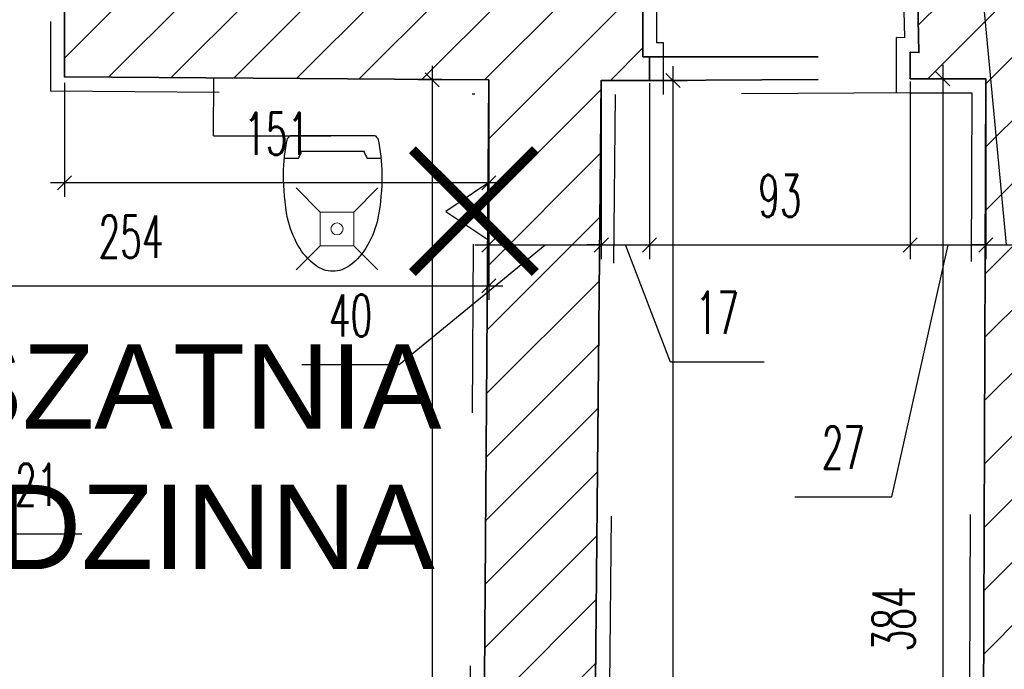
# Model space of a CAD drawing. Header units: millimetres. Extents: x 19887 to 192597, y -14203 to 39042.
# Tile 120 of 256: x 40388 to 40892, y -10392 to -10059. Entities that reach past the tile are written whole.
import ezdxf

# ---------------------------------------------------------------- set-up
doc = ezdxf.new("R2010")
doc.units = ezdxf.units.MM
doc.linetypes.add('ACAD_ISO03W100', pattern=[30, 12, -18])
doc.linetypes.add('CONTINOUS', pattern=[0])
doc.layers.get('Defpoints').update_dxf_attribs({"color": 4})
for name, color, linetype in [('A_DBA-RAMKI', 6, 'Continuous'), ('A_DBA_WPUSTY SAN', 150, 'Continuous'), ('Sufit podwieszany', 252, 'Continuous'), ('Wymiarowanie', 3, 'Continuous'), ('Wypełnienie', 252, 'Continuous')]:
    doc.layers.add(name, color=color, linetype=linetype)
for name, color, linetype, lineweight in [('A_DBA_URZADZENIA SANITARNE', 5, 'Continuous', 25), ('Basen_rzut_poziom_1_obrys', 252, 'Continuous', 35), ('USUNIĘCIA', 10, 'Continuous', 0)]:
    doc.layers.add(name, color=color, linetype=linetype, lineweight=lineweight)
doc.styles.add('ARIAL', font='arial.ttf')
doc.styles.add('ROMANS', font='romans.shx', dxfattribs={"width": 0.6})
doc.styles.get("Standard").update_dxf_attribs({"font": 'arial.ttf'})
doc.dimstyles.new('000001FB70622F18', dxfattribs={"dimtxt": 20, "dimasz": 5, "dimexe": 5, "dimexo": 1, "dimgap": 20, "dimtad": 1, "dimtoh": 1, "dimdec": 0, "dimtxsty": 'Standard', "dimblk": 'OBLIQUE', "dimcen": 0, "dimdle": 5, "dimclrd": 252, "dimclre": 252, "dimclrt": 252, "dimadec": 0, "dimazin": 0, "dimtfac": 1, "dimtdec": 0, "dimtmove": 0, "dimatfit": 3, "dimldrblk": 'OBLIQUE', "dimfxl": 150, "dimfxlon": 1, "dimlwd": 25, "dimlwe": 25, "dimarcsym": 1})
pattern_1 = [(45, (3252.028, -2175.285), (-11.22532, 11.22532), [])]

# ---------------------------------------------------------------- blocks, each defined once
blk = doc.blocks.new('_Oblique')
at = {"color": 0, "linetype": 'ByBlock', "lineweight": -2}
blk.add_line((-0.5, -0.5), (0.5, 0.5), dxfattribs=at)
blk = doc.blocks.new('*D617')
at = {"layer": 'Defpoints', "color": 0}
for p in [(3043.02, -3822.92), (3043.02, -3896.2), (2788.56, -3973.91)]:
    blk.add_point(p, dxfattribs=at)
at = {"layer": 'Wymiarowanie', "color": 252, "linetype": 'Continuous', "lineweight": 25}
for p, q in [((3043.02, -3823.92), (3043.02, -3901.2)), ((2788.56, -3972.91), (2788.56, -3891.2)), ((2783.56, -3896.2), (3048.02, -3896.2))]:
    blk.add_line(p, q, dxfattribs=at)
at = {"layer": 'Wymiarowanie', "color": 252, "linetype": 'ByBlock', "lineweight": 25, "xscale": 5, "yscale": 5, "zscale": 5, "rotation": 180}
blk.add_blockref('_Oblique', (2788.56, -3896.2), dxfattribs=at)
at = {"layer": 'Wymiarowanie', "color": 252, "linetype": 'ByBlock', "lineweight": 25, "xscale": 5, "yscale": 5, "zscale": 5}
blk.add_blockref('_Oblique', (3043.02, -3896.2), dxfattribs=at)
at = {"layer": 'Wymiarowanie', "color": 252, "insert": (2915.79, -3878.7), "char_height": 15, "attachment_point": 5, "style": 'ROMANS'}
blk.add_mtext('254', dxfattribs=at)
blk = doc.blocks.new('*D619')
at = {"layer": 'Defpoints', "color": 0}
for p in [(3043.02, -3822.92), (3082.99, -3823.08), (3082.99, -3881.63)]:
    blk.add_point(p, dxfattribs=at)
at = {"layer": 'Wymiarowanie', "color": 252, "linetype": 'Continuous', "lineweight": 25}
for p, q in [((3043.02, -3823.92), (3043.02, -3886.63)), ((3082.99, -3824.08), (3082.99, -3886.63)), ((3011.11, -3924.19), (3063.01, -3881.63)), ((3038.02, -3881.63), (3087.99, -3881.63)), ((2976.53, -3924.19), (3011.11, -3924.19))]:
    blk.add_line(p, q, dxfattribs=at)
at = {"layer": 'Wymiarowanie', "color": 252, "linetype": 'ByBlock', "lineweight": 25, "xscale": 5, "yscale": 5, "zscale": 5, "rotation": 180}
blk.add_blockref('_Oblique', (3043.02, -3881.63), dxfattribs=at)
at = {"layer": 'Wymiarowanie', "color": 252, "linetype": 'ByBlock', "lineweight": 25, "xscale": 5, "yscale": 5, "zscale": 5}
blk.add_blockref('_Oblique', (3082.99, -3881.63), dxfattribs=at)
at = {"layer": 'Wymiarowanie', "color": 252, "insert": (2993.82, -3906.69), "char_height": 15, "attachment_point": 5, "style": 'ROMANS'}
blk.add_mtext('40', dxfattribs=at)
blk = doc.blocks.new('*D620')
at = {"layer": 'Defpoints', "color": 0}
for p in [(3082.99, -3823.08), (3100.1, -3823.08), (3100.1, -3881.63)]:
    blk.add_point(p, dxfattribs=at)
at = {"layer": 'Wymiarowanie', "color": 252, "linetype": 'Continuous', "lineweight": 25}
for p, q in [((3082.99, -3824.08), (3082.99, -3886.63)), ((3100.1, -3824.08), (3100.1, -3886.63)), ((3077.99, -3881.63), (3105.1, -3881.63)), ((3082.99, -3881.63), (3077.99, -3881.63)), ((3107.57, -3923.28), (3091.54, -3881.63)), ((3100.1, -3881.63), (3105.1, -3881.63)), ((3140.86, -3923.28), (3107.57, -3923.28))]:
    blk.add_line(p, q, dxfattribs=at)
at = {"layer": 'Wymiarowanie', "color": 252, "linetype": 'ByBlock', "lineweight": 25, "xscale": 5, "yscale": 5, "zscale": 5}
blk.add_blockref('_Oblique', (3082.99, -3881.63), dxfattribs=at)
at = {"layer": 'Wymiarowanie', "color": 252, "linetype": 'ByBlock', "lineweight": 25, "xscale": 5, "yscale": 5, "zscale": 5, "rotation": 180}
blk.add_blockref('_Oblique', (3100.1, -3881.63), dxfattribs=at)
at = {"layer": 'Wymiarowanie', "color": 252, "insert": (3124.22, -3905.78), "char_height": 15, "attachment_point": 5, "style": 'ROMANS'}
blk.add_mtext('17', dxfattribs=at)
blk = doc.blocks.new('*D622')
at = {"layer": 'Defpoints', "color": 0}
for p in [(3192.81, -3822.54), (3100.1, -3823.08), (3192.81, -3881.63)]:
    blk.add_point(p, dxfattribs=at)
at = {"layer": 'Wymiarowanie', "color": 252, "linetype": 'Continuous', "lineweight": 25}
for p, q in [((3100.1, -3824.08), (3100.1, -3886.63)), ((3192.81, -3823.54), (3192.81, -3886.63)), ((3095.1, -3881.63), (3197.81, -3881.63))]:
    blk.add_line(p, q, dxfattribs=at)
at = {"layer": 'Wymiarowanie', "color": 252, "linetype": 'ByBlock', "lineweight": 25, "xscale": 5, "yscale": 5, "zscale": 5, "rotation": 180}
blk.add_blockref('_Oblique', (3100.1, -3881.63), dxfattribs=at)
at = {"layer": 'Wymiarowanie', "color": 252, "linetype": 'ByBlock', "lineweight": 25, "xscale": 5, "yscale": 5, "zscale": 5}
blk.add_blockref('_Oblique', (3192.81, -3881.63), dxfattribs=at)
at = {"layer": 'Wymiarowanie', "color": 252, "insert": (3146.45, -3864.13), "char_height": 15, "attachment_point": 5, "style": 'ROMANS'}
blk.add_mtext('93', dxfattribs=at)
blk = doc.blocks.new('*D624')
at = {"layer": 'Defpoints', "color": 0}
for p in [(3192.81, -3822.54), (3219.72, -3822.54), (3219.72, -3881.63)]:
    blk.add_point(p, dxfattribs=at)
at = {"layer": 'Wymiarowanie', "color": 252, "linetype": 'Continuous', "lineweight": 25}
for p, q in [((3192.81, -3823.54), (3192.81, -3886.63)), ((3219.72, -3823.54), (3219.72, -3886.63)), ((3186.33, -3971.22), (3206.26, -3881.63)), ((3187.81, -3881.63), (3224.72, -3881.63)), ((3151.76, -3971.22), (3186.33, -3971.22))]:
    blk.add_line(p, q, dxfattribs=at)
at = {"layer": 'Wymiarowanie', "color": 252, "linetype": 'ByBlock', "lineweight": 25, "xscale": 5, "yscale": 5, "zscale": 5, "rotation": 180}
blk.add_blockref('_Oblique', (3192.81, -3881.63), dxfattribs=at)
at = {"layer": 'Wymiarowanie', "color": 252, "linetype": 'ByBlock', "lineweight": 25, "xscale": 5, "yscale": 5, "zscale": 5}
blk.add_blockref('_Oblique', (3219.72, -3881.63), dxfattribs=at)
at = {"layer": 'Wymiarowanie', "color": 252, "insert": (3169.05, -3953.72), "char_height": 15, "attachment_point": 5, "style": 'ROMANS'}
blk.add_mtext('27', dxfattribs=at)
blk = doc.blocks.new('*D625')
at = {"layer": 'Defpoints', "color": 0}
for p in [(3234.22, -3808.84), (3219.72, -3822.54), (3234.22, -3881.63)]:
    blk.add_point(p, dxfattribs=at)
at = {"layer": 'Wymiarowanie', "color": 252, "linetype": 'Continuous', "lineweight": 25}
for p, q in [((3182.44, -3766.93), (3216.15, -3766.93)), ((3216.15, -3766.93), (3226.97, -3881.63)), ((3234.22, -3809.84), (3234.22, -3886.63)), ((3219.72, -3823.54), (3219.72, -3886.63)), ((3214.72, -3881.63), (3239.22, -3881.63)), ((3219.72, -3881.63), (3214.72, -3881.63)), ((3234.22, -3881.63), (3239.22, -3881.63))]:
    blk.add_line(p, q, dxfattribs=at)
at = {"layer": 'Wymiarowanie', "color": 252, "linetype": 'ByBlock', "lineweight": 25, "xscale": 5, "yscale": 5, "zscale": 5}
blk.add_blockref('_Oblique', (3219.72, -3881.63), dxfattribs=at)
at = {"layer": 'Wymiarowanie', "color": 252, "linetype": 'ByBlock', "lineweight": 25, "xscale": 5, "yscale": 5, "zscale": 5, "rotation": 180}
blk.add_blockref('_Oblique', (3234.22, -3881.63), dxfattribs=at)
at = {"layer": 'Wymiarowanie', "color": 252, "insert": (3199.3, -3749.43), "char_height": 15, "attachment_point": 5, "style": 'ROMANS'}
blk.add_mtext('14', dxfattribs=at)
blk = doc.blocks.new('*D705')
at = {"layer": 'Defpoints', "color": 0}
for p in [(3219.72, -3822.54), (3204.45, -4206.75), (3218.25, -4206.75)]:
    blk.add_point(p, dxfattribs=at)
at = {"layer": 'Wymiarowanie', "color": 252, "linetype": 'Continuous', "lineweight": 25}
for p, q in [((3204.45, -3817.54), (3204.45, -4211.75)), ((3218.72, -3822.54), (3199.45, -3822.54)), ((3217.25, -4206.75), (3199.45, -4206.75))]:
    blk.add_line(p, q, dxfattribs=at)
at = {"layer": 'Wymiarowanie', "color": 252, "linetype": 'ByBlock', "lineweight": 25, "xscale": 5, "yscale": 5, "zscale": 5}
for p, rotation in [((3204.45, -3822.54), 90), ((3204.45, -4206.75), 270)]:
    blk.add_blockref('_Oblique', p, dxfattribs=dict(at, rotation=rotation))
at = {"layer": 'Wymiarowanie', "color": 252, "insert": (3186.95, -4014.64), "char_height": 15, "attachment_point": 5, "rotation": 90, "style": 'ROMANS'}
blk.add_mtext('384', dxfattribs=at)
blk = doc.blocks.new('*D708')
at = {"layer": 'Defpoints', "color": 0}
for p in [(3082.99, -3823.08), (3108.49, -3823.08), (3077.55, -4389.64)]:
    blk.add_point(p, dxfattribs=at)
at = {"layer": 'Wymiarowanie', "color": 252, "linetype": 'Continuous', "lineweight": 25}
for p, q in [((3108.49, -4394.64), (3108.49, -3818.08)), ((3083.99, -3823.08), (3113.49, -3823.08)), ((3078.55, -4389.64), (3113.49, -4389.64))]:
    blk.add_line(p, q, dxfattribs=at)
at = {"layer": 'Wymiarowanie', "color": 252, "linetype": 'ByBlock', "lineweight": 25, "xscale": 5, "yscale": 5, "zscale": 5}
for p, rotation in [((3108.49, -3823.08), 90), ((3108.49, -4389.64), 270)]:
    blk.add_blockref('_Oblique', p, dxfattribs=dict(at, rotation=rotation))
at = {"layer": 'Wymiarowanie', "color": 252, "insert": (3125.99, -4106.36), "char_height": 15, "attachment_point": 5, "rotation": 270, "style": 'ROMANS'}
blk.add_mtext('567', dxfattribs=at)
blk = doc.blocks.new('*D707')
at = {"layer": 'Defpoints', "color": 0}
for p in [(3043.02, -3822.92), (3022.86, -4396.3), (3038.87, -4396.3)]:
    blk.add_point(p, dxfattribs=at)
at = {"layer": 'Wymiarowanie', "color": 252, "linetype": 'Continuous', "lineweight": 25}
for p, q in [((3022.86, -3817.92), (3022.86, -4401.3)), ((3042.02, -3822.92), (3017.86, -3822.92)), ((3037.87, -4396.3), (3017.86, -4396.3))]:
    blk.add_line(p, q, dxfattribs=at)
at = {"layer": 'Wymiarowanie', "color": 252, "linetype": 'ByBlock', "lineweight": 25, "xscale": 5, "yscale": 5, "zscale": 5}
for p, rotation in [((3022.86, -3822.92), 90), ((3022.86, -4396.3), 270)]:
    blk.add_blockref('_Oblique', p, dxfattribs=dict(at, rotation=rotation))
at = {"layer": 'Wymiarowanie', "color": 252, "insert": (3005.36, -4109.61), "char_height": 15, "attachment_point": 5, "rotation": 90, "style": 'ROMANS'}
blk.add_mtext('573', dxfattribs=at)
blk = doc.blocks.new('*D700')
at = {"layer": 'Defpoints', "color": 0}
for p in [(2892.13, -3822.92), (3043.02, -3822.92), (2892.13, -3859.56)]:
    blk.add_point(p, dxfattribs=at)
at = {"layer": 'Wymiarowanie', "color": 252, "linetype": 'Continuous', "lineweight": 25}
for p, q in [((2892.13, -3823.92), (2892.13, -3864.56)), ((3043.02, -3823.92), (3043.02, -3864.56)), ((3048.02, -3859.56), (2887.13, -3859.56))]:
    blk.add_line(p, q, dxfattribs=at)
at = {"layer": 'Wymiarowanie', "color": 252, "linetype": 'ByBlock', "lineweight": 25, "xscale": 5, "yscale": 5, "zscale": 5, "rotation": 180}
blk.add_blockref('_Oblique', (2892.13, -3859.56), dxfattribs=at)
at = {"layer": 'Wymiarowanie', "color": 252, "linetype": 'ByBlock', "lineweight": 25, "xscale": 5, "yscale": 5, "zscale": 5}
blk.add_blockref('_Oblique', (3043.02, -3859.56), dxfattribs=at)
at = {"layer": 'Wymiarowanie', "color": 252, "insert": (2967.58, -3842.06), "char_height": 15, "attachment_point": 5, "style": 'ROMANS'}
blk.add_mtext('151', dxfattribs=at)
blk = doc.blocks.new('*D710')
at = {"layer": 'Defpoints', "color": 0}
for p in [(2788.56, -3973.91), (2747.38, -3995.03), (2811.27, -3995.03)]:
    blk.add_point(p, dxfattribs=at)
at = {"layer": 'Wymiarowanie', "color": 252, "linetype": 'Continuous', "lineweight": 25}
for p, q in [((2811.27, -3968.91), (2811.27, -4000.03)), ((2789.56, -3973.91), (2816.27, -3973.91)), ((2866.27, -3984.47), (2811.27, -3984.47)), ((2898.27, -3984.47), (2866.27, -3984.47)), ((2748.38, -3995.03), (2816.27, -3995.03))]:
    blk.add_line(p, q, dxfattribs=at)
at = {"layer": 'Wymiarowanie', "color": 252, "linetype": 'ByBlock', "lineweight": 25, "xscale": 5, "yscale": 5, "zscale": 5}
for p, rotation in [((2811.27, -3973.91), 90), ((2811.27, -3995.03), 270)]:
    blk.add_blockref('_Oblique', p, dxfattribs=dict(at, rotation=rotation))
at = {"layer": 'Wymiarowanie', "color": 252, "insert": (2882.27, -3966.97), "char_height": 15, "attachment_point": 5, "style": 'ROMANS'}
blk.add_mtext('21', dxfattribs=at)
blk = doc.blocks.new('wpust_podl')
at = {"layer": 'A_DBA_WPUSTY SAN', "lineweight": 9}
for p, q in [((-17, 17), (-7, 7)), ((7, 7), (17, 17)), ((-7, -7), (-7, 7)), ((-7, 7), (7, 7)), ((7, 7), (7, -7)), ((-17, -17), (-7, -7)), ((7, -7), (-7, -7)), ((7, -7), (17, -17))]:
    blk.add_line(p, q, dxfattribs=at)
at = {"layer": 'A_DBA_WPUSTY SAN', "linetype": 'CONTINOUS', "lineweight": 9}
blk.add_circle((0, 0), 2.5, dxfattribs=at)
blk = doc.blocks.new('G$CF5E15B28')
at = {"layer": 'Wypełnienie'}
h = blk.add_hatch(dxfattribs=at)
h.set_pattern_fill('ANSI31', color=253, scale=5, angle=90)
h.set_pattern_definition(pattern_1)
h.paths.add_polyline_path([(3578.23, -4396.67), (3543.23, -4397.09), (3539.56, -4291.27), (3541.88, -4206.88), (3527.42, -4206.75), (3528.25, -4396.96), (3232.09, -4395.8), (3232.32, -4313.58), (3217.85, -4313.55), (3217.52, -4395.93), (3211.15, -4395.93), (3211.15, -4415.44), (3207.56, -4415.44), (3207.56, -4424.63), (3581.09, -4425.12), (3581.09, -4415.71), (3578.23, -4415.71)])
h.paths.add_polyline_path([(3755.74, -3308.78), (3486.81, -3309.09), (3488.31, -3076.48), (3530.12, -3077.03), (3529.84, -3061.07), (3404.67, -3062.06), (3406.92, -2818.27), (3390.85, -2818.27), (3390.51, -3061.83), (3098.96, -3060.48), (3100.57, -2981.54), (3087.74, -2981.54), (3087.74, -2976.28), (3080.96, -2976.28), (3082.84, -3546.23), (3092.74, -3546.23), (3092.73, -3546.27), (3099.02, -3546.27), (3099.03, -3494.67), (3138.22, -3494.67), (3138.22, -3483.22), (3134.86, -3483.22), (3134.86, -3480.28), (3095.73, -3481.41), (3099.77, -3076.57), (3465.46, -3072.29), (3470.12, -3478.5), (3234.09, -3479.83), (3234.09, -3492.44), (3512.85, -3494.02), (3512.85, -3484.53), (3509.73, -3484.53), (3509.73, -3479.01), (3487.47, -3479.08), (3486.81, -3320.9), (3728.23, -3320.9), (3728.23, -3480.27), (3598.83, -3479.64), (3598.83, -3484.04), (3595.43, -3484.04), (3595.43, -3494.33), (3728.23, -3494.33), (3726.05, -3795.82), (3195.5, -3795.34), (3195.94, -3813.22), (3192.81, -3813.07), (3192.81, -3822.54), (3219.72, -3822.54), (3218.25, -4206.75), (3527.42, -4206.75), (3541.88, -4206.88), (3752.62, -4206.88), (3752.62, -4067.55), (3724.23, -4067.55), (3724.23, -4192.53), (3232.83, -4191.41), (3234.22, -3808.84), (3686.94, -3809.36), (3686.94, -3833.52), (3726.31, -3832.15), (3726.31, -3936.3), (3696.68, -3936.3), (3696.68, -3960.88), (3724.51, -3960.88), (3724.51, -3966.93), (3753.7, -3966.93), (3755.09, -3709.46)])
h = blk.add_hatch(dxfattribs=at)
h.set_pattern_fill('ANSI31', color=253, scale=5, angle=90)
h.set_pattern_definition(pattern_1)
h.paths.add_polyline_path([(3082.99, -3823.08), (3100.15, -3823.08), (3100.1, -3814.69), (3097.79, -3814.69), (3097.79, -3781.14), (3082.33, -3781.14), (3082.33, -3793.38), (2887.69, -3793.38), (2887.69, -3797.2), (2892.13, -3797.2), (2892.13, -3821.83), (3043.02, -3822.92), (3038.87, -4396.3), (2895.45, -4396.3), (2895.45, -4415.79), (2892.63, -4415.79), (2892.63, -4424.89), (3113.88, -4424.34), (3113.88, -4414.98), (3110.23, -4414.98), (3110.23, -4389.64), (3077.55, -4389.64)])
h = blk.add_hatch(dxfattribs=at)
h.set_pattern_fill('ANSI31', color=253, scale=5, angle=90)
h.set_pattern_definition(pattern_1)
h.paths.add_polyline_path([(3754.62, -3796.03), (3726.05, -3795.82), (3195.5, -3795.34), (3195.94, -3813.22), (3192.81, -3813.07), (3192.81, -3822.54), (3219.72, -3822.54), (3218.25, -4206.75), (3527.42, -4206.75), (3541.88, -4206.88), (3752.62, -4206.88), (3752.62, -4067.55), (3724.23, -4067.55), (3724.23, -4192.53), (3232.83, -4191.41), (3234.22, -3808.84), (3686.94, -3809.36), (3686.94, -3833.52), (3726.31, -3832.15), (3726.31, -3936.3), (3696.68, -3936.3), (3696.68, -3960.88), (3724.51, -3960.88), (3724.51, -3966.93), (3753.7, -3966.93)])
at = {"layer": 'Basen_rzut_poziom_1_obrys', "color": 253, "elevation": 0}
for points in [[(3601.66, -3494.33), (3728.23, -3494.33), (3726.05, -3795.82), (3195.5, -3795.34), (3195.94, -3813.22), (3192.81, -3813.07), (3192.81, -3822.54)], [(3100.1, -3823.08), (3100.1, -3814.69), (3097.79, -3814.69), (3097.79, -3781.14), (3090.49, -3781.14), (3082.33, -3781.14), (3082.33, -3793.38), (2887.69, -3793.38)], [(2887.69, -3797.2), (2892.13, -3797.2), (2892.13, -3821.83), (3043.02, -3822.92)], [(3192.81, -3822.54), (3219.72, -3822.54), (3218.25, -4206.75)], [(2895.45, -4396.3), (3038.87, -4396.3), (3043.02, -3822.92)], [(3100.1, -3823.08), (3082.99, -3823.08), (3077.55, -4389.64)]]:
    blk.add_lwpolyline(points, dxfattribs=at)
at = {"layer": 'Basen_rzut_poziom_1_obrys', "color": 253, "linetype": 'ACAD_ISO03W100', "ltscale": 5, "elevation": 0}
for points in [[(3100.1, -3814.69), (3192.81, -3814.69)], [(3100.1, -3823.08), (3192.81, -3822.54)]]:
    blk.add_lwpolyline(points, dxfattribs=at)
at = {"layer": 'Sufit podwieszany', "color": 253, "linetype": 'ACAD_ISO03W100', "ltscale": 5, "elevation": 0}
for points in [[(3105.1, -3828.08), (3105.1, -3809.69), (3102.79, -3809.69), (3102.79, -3776.14), (3090.49, -3776.14), (3082.17, -3776.14), (3082.17, -3691.2)], [(3470.61, -3790.59), (3190.38, -3790.33), (3190.81, -3807.97), (3187.81, -3807.83), (3187.81, -3827.57)], [(2798.66, -3802.2), (2887.13, -3802.2)], [(2887.13, -3802.16), (2887.13, -3826.79), (3037.99, -3827.89)], [(2890.45, -4391.3), (3033.9, -4391.3), (3037.99, -3827.89)], [(3192.81, -3827.54), (3087.94, -3828.08), (3082.6, -4384.64)], [(3192.81, -3827.54), (3214.7, -3827.54), (3213.25, -4206.73)]]:
    blk.add_lwpolyline(points, dxfattribs=at)
at = {"layer": 'Wymiarowanie', "color": 253}
for base, p1, p2, picture, middle in [((3234.2169, -3881.6293, 0), (3219.7185, -3822.5405, 0), (3234.2169, -3808.8379, 0), '*D625', (3206.1532, -3766.9309, 0)), ((3219.72, -3881.63, 0), (3192.81, -3822.54, 0), (3219.72, -3822.54, 0), '*D624', (3176.33, -3971.22, 0)), ((3082.99, -3881.63, 0), (3043.02, -3822.92, 0), (3082.99, -3823.08, 0), '*D619', (3001.11, -3924.19, 0)), ((3100.1, -3881.63, 0), (3082.99, -3823.08, 0), (3100.1, -3823.08, 0), '*D620', (3117.57, -3923.28, 0))]:
    dim = blk.add_linear_dim(base=base, p1=p1, p2=p2, angle=0, dimstyle='000001FB70622F18', override={"dimtxt": 15, "dimgap": 10, "dimtxsty": 'ROMANS', "dimtmove": 1}, dxfattribs=at)
    dim.commit()
    dim.dimension.update_dxf_attribs({"geometry": picture, "text_midpoint": middle, "dimtype": 160})
for base, p1, p2, angle, override, picture, middle in [((3022.86, -4396.3, 0), (3043.02, -3822.92, 0), (3038.87, -4396.3, 0), 90, {"dimtxt": 15, "dimgap": 10, "dimtxsty": 'ROMANS'}, '*D707', (3005.36, -4109.61, 0)), ((3108.49, -3823.08, 0), (3077.55, -4389.64, 0), (3082.99, -3823.08, 0), 90, {"dimtxt": 15, "dimgap": 10, "dimtad": 2, "dimtxsty": 'ROMANS'}, '*D708', (3125.99, -4106.36, 0)), ((3204.45, -4206.75, 0), (3219.72, -3822.54, 0), (3218.25, -4206.75, 0), 90, {"dimtxt": 15, "dimgap": 10, "dimtxsty": 'ROMANS'}, '*D705', (3186.95, -4014.64, 0)), ((3192.81, -3881.63, 0), (3100.1, -3823.08, 0), (3192.81, -3822.54, 0), 0, {"dimtxt": 15, "dimgap": 10, "dimtxsty": 'ROMANS', "dimtmove": 1}, '*D622', (3146.45, -3864.13, 0)), ((3043.02, -3896.2, 0), (2788.56, -3973.91, 0), (3043.02, -3822.92, 0), 0, {"dimtxt": 15, "dimgap": 10, "dimtxsty": 'ROMANS', "dimtmove": 1}, '*D617', (2915.79, -3878.7, 0)), ((2892.13, -3859.56, 0), (3043.02, -3822.92, 0), (2892.13, -3822.92, 0), 0, {"dimtxt": 15, "dimgap": 10, "dimtxsty": 'ROMANS'}, '*D700', (2967.58, -3842.06, 0)), ((2811.27, -3995.03, 0), (2788.56, -3973.91, 0), (2747.38, -3995.03, 0), 90, {"dimtxt": 15, "dimgap": 10, "dimtxsty": 'ROMANS', "dimtmove": 1}, '*D710', (2876.27, -3966.97, 0))]:
    dim = blk.add_linear_dim(base=base, p1=p1, p2=p2, angle=angle, dimstyle='000001FB70622F18', override=override, dxfattribs=at)
    dim.commit()
    dim.dimension.update_dxf_attribs({"geometry": picture, "text_midpoint": middle})

msp = doc.modelspace()

# ---------------------------------------------------------------- linework, layer by layer
at = {"layer": 'A_DBA_URZADZENIA SANITARNE', "color": 3}
for p, q in [((40570.06, -10118.33, 0), (40526.44, -10118.33, 0)), ((40564.54, -10126.5, 0), (40531.95, -10126.5, 0)), ((40530.75, -10129.96, 0), (40523.45, -10129.96, 0)), ((40573.04, -10129.96, 0), (40565.87, -10129.96, 0))]:
    msp.add_line(p, q, dxfattribs=at)
at = {"layer": 'A_DBA_URZADZENIA SANITARNE', "color": 3, "elevation": 0}
for points in [[(40570.06, -10118.33, -0.057377), (40571.37, -10119.8, -0.056606), (40573.45, -10138.05, -0.045865), (40571.44, -10160.63, -0.070345), (40566.13, -10174.46, -0.106153), (40557.04, -10184.84, -0.161551), (40548.31, -10187.74, -0.161551), (40539.58, -10184.84, -0.106153), (40530.49, -10174.46, -0.070345), (40525.18, -10160.63, -0.045841), (40523.05, -10138.05, -0.056606), (40525.12, -10119.8, -0.057377), (40526.44, -10118.33, -0.106153)], [(40530.75, -10129.96, -0.023646), (40532.28, -10126.83, -0.10715)], [(40564.21, -10126.6, -0.025426), (40565.87, -10129.96, -0.063736)]]:
    msp.add_lwpolyline(points, format="xyb", dxfattribs=at)
at = {"layer": 'A_DBA_URZADZENIA SANITARNE', "color": 4, "elevation": 0}
msp.add_lwpolyline([(40627.74, -10171.53), (40627.74, -10142.73), (40606.14, -10157.13), (40627.74, -10171.53)], dxfattribs=at)
at = {"layer": 'Sufit podwieszany', "color": 253, "linetype": 'ACAD_ISO03W100', "ltscale": 5, "elevation": 0}
for points in [[(40487.28, -10118.33), (40487.49, -10088.76)], [(40487.28, -10118.33), (40628.23, -10118.33)]]:
    msp.add_lwpolyline(points, dxfattribs=at)
at = {"layer": 'USUNIĘCIA', "const_width": 5, "elevation": 0}
for points in [[(40589.07, -10125.49), (40652.02, -10188.44)], [(40589.07, -10188.44), (40652.02, -10125.49)]]:
    msp.add_lwpolyline(points, dxfattribs=at)

# ---------------------------------------------------------------- block references
at = {"xscale": 1.44, "yscale": 1.44, "zscale": 1.44}
msp.add_blockref('G$CF5E15B28', (36246.28, -4584.77, 0), dxfattribs=at)
at = {"layer": 'A_DBA_WPUSTY SAN', "xscale": 1.234285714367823, "yscale": 1.234285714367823, "zscale": 1.234285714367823, "rotation": 90.00000000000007}
msp.add_blockref('wpust_podl', (40550.47, -10166.1, 0), dxfattribs=at)

# ---------------------------------------------------------------- texts
at = {"layer": 'A_DBA-RAMKI', "color": 3, "ltscale": 60, "insert": (40443, -10283.07, 0), "char_height": 43.2, "width": 1545.592, "attachment_point": 5, "style": 'ARIAL'}
msp.add_mtext('3. SZATNIA\\PRODZINNA', dxfattribs=at)

doc.saveas('drawing.dxf')
